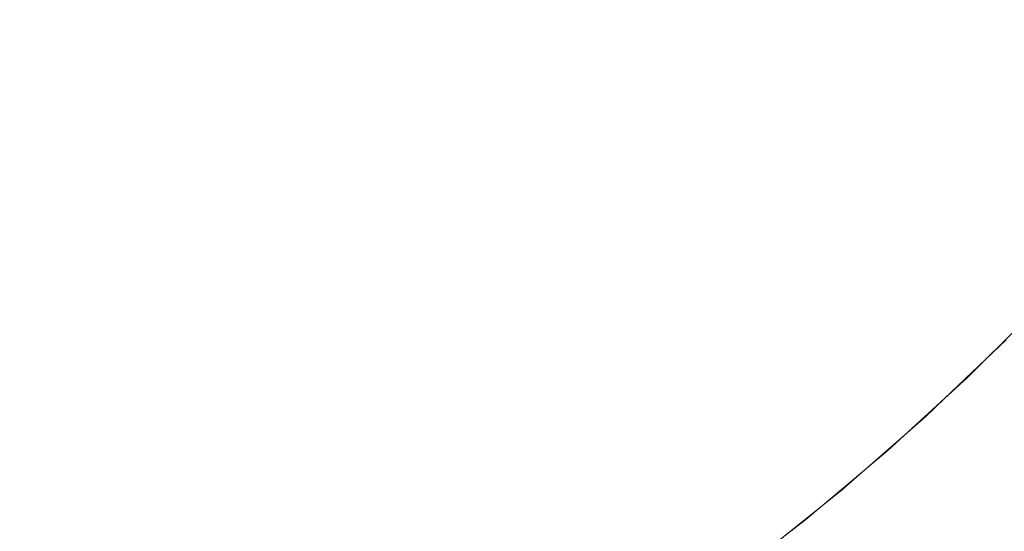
# Model space of a CAD drawing. Header units: centimetres. Extents: x -26 to 27.3, y -25.9 to -24.1.
# Tile 132 of 224: x 9.2464 to 9.3238, y -25.5164 to -25.4761. Entities that reach past the tile are written whole.
import ezdxf

# ---------------------------------------------------------------- set-up
doc = ezdxf.new("R2010")
doc.units = ezdxf.units.CM
doc.header["$LTSCALE"] = 2.54
doc.layers.add('Lucido design-1', color=7, linetype='Continuous')

# ---------------------------------------------------------------- blocks, each defined once
blk = doc.blocks.new('Gruppo-7-1')
at = {"color": 7, "linetype": 'Continuous', "lineweight": 9}
blk.add_3dface([(-25.917482, -24.159888, 1182.422727), (-25.917482, -25.759888, 1182.422727), (27.182518, -25.759888, 1182.422727), (27.182518, -24.159888, 1182.422727)], dxfattribs=at)
for points, invisible_edges in [([(9.308761, -25.470996, 1181.995888), (9.303931, -25.476253, 1181.995888), (9.301697, -25.474112, 1181.998654), (9.306437, -25.468951, 1181.998654)], 15), ([(9.319702, -25.470656, 1181.987343), (9.314877, -25.476378, 1181.987343), (9.312819, -25.474568, 1181.990447), (9.317569, -25.468934, 1181.990447)], 15), ([(9.259034, -25.473097, 1182.015772), (9.25416, -25.476242, 1182.015772), (9.252102, -25.4729, 1182.017224), (9.256836, -25.469845, 1182.017224)], 15), ([(9.266063, -25.472849, 1182.014159), (9.261194, -25.476293, 1182.014159), (9.259034, -25.473097, 1182.015772), (9.26377, -25.469748, 1182.015772)], 15), ([(9.289854, -25.47188, 1182.006162), (9.285004, -25.476335, 1182.006162), (9.282676, -25.47369, 1182.008386), (9.287416, -25.469337, 1182.008386)], 15), ([(9.299379, -25.47189, 1182.001292), (9.29452, -25.476749, 1182.001292), (9.292223, -25.474352, 1182.003796), (9.296982, -25.469593, 1182.003796)], 15), ([(9.282676, -25.47369, 1182.008386), (9.277756, -25.477838, 1182.008386), (9.275485, -25.475025, 1182.010462), (9.280288, -25.470976, 1182.010462)], 15), ([(9.310666, -25.472672, 1181.993438), (9.305764, -25.478009, 1181.993438), (9.303931, -25.476253, 1181.995888), (9.308761, -25.470996, 1181.995888)], 15), ([(9.32173, -25.472294, 1181.98413), (9.316834, -25.478101, 1181.98413), (9.314877, -25.476378, 1181.987343), (9.319702, -25.470656, 1181.987343)], 15), ([(9.275485, -25.475025, 1182.010462), (9.270514, -25.478867, 1182.010462), (9.268313, -25.47589, 1182.012388), (9.273159, -25.472145, 1182.012388)], 15), ([(9.292223, -25.474352, 1182.003796), (9.287266, -25.478905, 1182.003796), (9.285004, -25.476335, 1182.006162), (9.289854, -25.47188, 1182.006162)], 15), ([(9.301697, -25.474112, 1181.998654), (9.296742, -25.479067, 1181.998654), (9.29452, -25.476749, 1182.001292), (9.299379, -25.47189, 1182.001292)], 15), ([(9.247243, -25.475751, 1182.017224), (9.242267, -25.478394, 1182.017224), (9.240473, -25.474835, 1182.018511), (9.245299, -25.472272, 1182.018511)], 15), ([(9.25416, -25.476242, 1182.015772), (9.249157, -25.479178, 1182.015772), (9.247243, -25.475751, 1182.017224), (9.252102, -25.4729, 1182.017224)], 15), ([(9.268313, -25.47589, 1182.012388), (9.263312, -25.479427, 1182.012388), (9.261194, -25.476293, 1182.014159), (9.266063, -25.472849, 1182.014159)], 15), ([(9.312819, -25.474568, 1181.990447), (9.307835, -25.479995, 1181.990447), (9.305764, -25.478009, 1181.993438), (9.310666, -25.472672, 1181.993438)], 15), ([(9.323653, -25.473846, 1181.980816), (9.318689, -25.479733, 1181.980816), (9.316834, -25.478101, 1181.98413), (9.32173, -25.472294, 1181.98413)], 15), ([(9.261194, -25.476293, 1182.014159), (9.256183, -25.479527, 1182.014159), (9.25416, -25.476242, 1182.015772), (9.259034, -25.473097, 1182.015772)], 15), ([(9.285004, -25.476335, 1182.006162), (9.279969, -25.480579, 1182.006162), (9.277756, -25.477838, 1182.008386), (9.282676, -25.47369, 1182.008386)], 15), ([(9.29452, -25.476749, 1182.001292), (9.28946, -25.481397, 1182.001292), (9.287266, -25.478905, 1182.003796), (9.292223, -25.474352, 1182.003796)], 15), ([(9.303931, -25.476253, 1181.995888), (9.298883, -25.481301, 1181.995888), (9.296742, -25.479067, 1181.998654), (9.301697, -25.474112, 1181.998654)], 15), ([(9.325465, -25.47531, 1181.977405), (9.320437, -25.481272, 1181.977405), (9.318689, -25.479733, 1181.980816), (9.323653, -25.473846, 1181.980816)], 15), ([(9.277756, -25.477838, 1182.008386), (9.272665, -25.481774, 1182.008386), (9.270514, -25.478867, 1182.010462), (9.275485, -25.475025, 1182.010462)], 15), ([(9.314877, -25.476378, 1181.987343), (9.309814, -25.481891, 1181.987343), (9.307835, -25.479995, 1181.990447), (9.312819, -25.474568, 1181.990447)], 15), ([(9.249157, -25.479178, 1182.015772), (9.244035, -25.481899, 1182.015772), (9.242267, -25.478394, 1182.017224), (9.247243, -25.475751, 1182.017224)], 15), ([(9.270514, -25.478867, 1182.010462), (9.265386, -25.482495, 1182.010462), (9.263312, -25.479427, 1182.012388), (9.268313, -25.47589, 1182.012388)], 15), ([(9.327165, -25.476682, 1181.973903), (9.322077, -25.482716, 1181.973903), (9.320437, -25.481272, 1181.977405), (9.325465, -25.47531, 1181.977405)], 15), ([(9.256183, -25.479527, 1182.014159), (9.251039, -25.482546, 1182.014159), (9.249157, -25.479178, 1182.015772), (9.25416, -25.476242, 1182.015772)], 15), ([(9.263312, -25.479427, 1182.012388), (9.258166, -25.482748, 1182.012388), (9.256183, -25.479527, 1182.014159), (9.261194, -25.476293, 1182.014159)], 15), ([(9.287266, -25.478905, 1182.003796), (9.282121, -25.483244, 1182.003796), (9.279969, -25.480579, 1182.006162), (9.285004, -25.476335, 1182.006162)], 15), ([(9.296742, -25.479067, 1181.998654), (9.291581, -25.483807, 1181.998654), (9.28946, -25.481397, 1182.001292), (9.29452, -25.476749, 1182.001292)], 15), ([(9.305764, -25.478009, 1181.993438), (9.300639, -25.483134, 1181.993438), (9.298883, -25.481301, 1181.995888), (9.303931, -25.476253, 1181.995888)], 15), ([(9.316834, -25.478101, 1181.98413), (9.311696, -25.483695, 1181.98413), (9.309814, -25.481891, 1181.987343), (9.314877, -25.476378, 1181.987343)], 15), ([(9.328749, -25.477962, 1181.970318), (9.323606, -25.484061, 1181.970318), (9.322077, -25.482716, 1181.973903), (9.327165, -25.476682, 1181.973903)], 15), ([(9.279969, -25.480579, 1182.006162), (9.274759, -25.484607, 1182.006162), (9.272665, -25.481774, 1182.008386), (9.277756, -25.477838, 1182.008386)], 15), ([(9.307835, -25.479995, 1181.990447), (9.302625, -25.485205, 1181.990447), (9.300639, -25.483134, 1181.993438), (9.305764, -25.478009, 1181.993438)], 15), ([(9.318689, -25.479733, 1181.980816), (9.31348, -25.485405, 1181.980816), (9.311696, -25.483695, 1181.98413), (9.316834, -25.478101, 1181.98413)], 15), ([(9.330216, -25.479146, 1181.966655), (9.325022, -25.485307, 1181.966655), (9.323606, -25.484061, 1181.970318), (9.328749, -25.477962, 1181.970318)], 15), ([(9.272665, -25.481774, 1182.008386), (9.26741, -25.48549, 1182.008386), (9.265386, -25.482495, 1182.010462), (9.270514, -25.478867, 1182.010462)], 15), ([(9.28946, -25.481397, 1182.001292), (9.284206, -25.485827, 1182.001292), (9.282121, -25.483244, 1182.003796), (9.287266, -25.478905, 1182.003796)], 15), ([(9.298883, -25.481301, 1181.995888), (9.293626, -25.486131, 1181.995888), (9.291581, -25.483807, 1181.998654), (9.296742, -25.479067, 1181.998654)], 15), ([(9.251039, -25.482546, 1182.014159), (9.245771, -25.485343, 1182.014159), (9.244035, -25.481899, 1182.015772), (9.249157, -25.479178, 1182.015772)], 15), ([(9.258166, -25.482748, 1182.012388), (9.252884, -25.485848, 1182.012388), (9.251039, -25.482546, 1182.014159), (9.256183, -25.479527, 1182.014159)], 15), ([(9.265386, -25.482495, 1182.010462), (9.260107, -25.485901, 1182.010462), (9.258166, -25.482748, 1182.012388), (9.263312, -25.479427, 1182.012388)], 15), ([(9.320437, -25.481272, 1181.977405), (9.315161, -25.487017, 1181.977405), (9.31348, -25.485405, 1181.980816), (9.318689, -25.479733, 1181.980816)], 15), ([(9.282121, -25.483244, 1182.003796), (9.276796, -25.48736, 1182.003796), (9.274759, -25.484607, 1182.006162), (9.279969, -25.480579, 1182.006162)], 15), ([(9.309814, -25.481891, 1181.987343), (9.304521, -25.487184, 1181.987343), (9.302625, -25.485205, 1181.990447), (9.307835, -25.479995, 1181.990447)], 15), ([(9.291581, -25.483807, 1181.998654), (9.286223, -25.488324, 1181.998654), (9.284206, -25.485827, 1182.001292), (9.28946, -25.481397, 1182.001292)], 15), ([(9.300639, -25.483134, 1181.993438), (9.295302, -25.488036, 1181.993438), (9.293626, -25.486131, 1181.995888), (9.298883, -25.481301, 1181.995888)], 15), ([(9.322077, -25.482716, 1181.973903), (9.316739, -25.488528, 1181.973903), (9.315161, -25.487017, 1181.977405), (9.320437, -25.481272, 1181.977405)], 15), ([(9.274759, -25.484607, 1182.006162), (9.269383, -25.488409, 1182.006162), (9.26741, -25.48549, 1182.008386), (9.272665, -25.481774, 1182.008386)], 15), ([(9.311696, -25.483695, 1181.98413), (9.306325, -25.489066, 1181.98413), (9.304521, -25.487184, 1181.987343), (9.309814, -25.481891, 1181.987343)], 15), ([(9.252884, -25.485848, 1182.012388), (9.247474, -25.488721, 1182.012388), (9.245771, -25.485343, 1182.014159), (9.251039, -25.482546, 1182.014159)], 15), ([(9.260107, -25.485901, 1182.010462), (9.254689, -25.489081, 1182.010462), (9.252884, -25.485848, 1182.012388), (9.258166, -25.482748, 1182.012388)], 15), ([(9.26741, -25.48549, 1182.008386), (9.262003, -25.48898, 1182.008386), (9.260107, -25.485901, 1182.010462), (9.265386, -25.482495, 1182.010462)], 15), ([(9.323606, -25.484061, 1181.970318), (9.318209, -25.489938, 1181.970318), (9.316739, -25.488528, 1181.973903), (9.322077, -25.482716, 1181.973903)], 15), ([(9.284206, -25.485827, 1182.001292), (9.27877, -25.490029, 1182.001292), (9.276796, -25.48736, 1182.003796), (9.282121, -25.483244, 1182.003796)], 15), ([(9.302625, -25.485205, 1181.990447), (9.297198, -25.49019, 1181.990447), (9.295302, -25.488036, 1181.993438), (9.300639, -25.483134, 1181.993438)], 15), ([(9.31348, -25.485405, 1181.980816), (9.308035, -25.49085, 1181.980816), (9.306325, -25.489066, 1181.98413), (9.311696, -25.483695, 1181.98413)], 15), ([(9.293626, -25.486131, 1181.995888), (9.288168, -25.490733, 1181.995888), (9.286223, -25.488324, 1181.998654), (9.291581, -25.483807, 1181.998654)], 15), ([(9.325022, -25.485307, 1181.966655), (9.319571, -25.491242, 1181.966655), (9.318209, -25.489938, 1181.970318), (9.323606, -25.484061, 1181.970318)], 15), ([(9.276796, -25.48736, 1182.003796), (9.271301, -25.491246, 1182.003796), (9.269383, -25.488409, 1182.006162), (9.274759, -25.484607, 1182.006162)], 15), ([(9.304521, -25.487184, 1181.987343), (9.299008, -25.492247, 1181.987343), (9.297198, -25.49019, 1181.990447), (9.302625, -25.485205, 1181.990447)], 15), ([(9.326322, -25.486451, 1181.962921), (9.320821, -25.492441, 1181.962921), (9.319571, -25.491242, 1181.966655), (9.325022, -25.485307, 1181.966655)], 15), ([(9.247474, -25.488721, 1182.012388), (9.241948, -25.491362, 1182.012388), (9.24039, -25.487915, 1182.014159), (9.245771, -25.485343, 1182.014159)], 15), ([(9.254689, -25.489081, 1182.010462), (9.249141, -25.492027, 1182.010462), (9.247474, -25.488721, 1182.012388), (9.252884, -25.485848, 1182.012388)], 15), ([(9.262003, -25.48898, 1182.008386), (9.256453, -25.492237, 1182.008386), (9.254689, -25.489081, 1182.010462), (9.260107, -25.485901, 1182.010462)], 15), ([(9.269383, -25.488409, 1182.006162), (9.26385, -25.49198, 1182.006162), (9.262003, -25.48898, 1182.008386), (9.26741, -25.48549, 1182.008386)], 15), ([(9.286223, -25.488324, 1181.998654), (9.280679, -25.49261, 1181.998654), (9.27877, -25.490029, 1182.001292), (9.284206, -25.485827, 1182.001292)], 15), ([(9.315161, -25.487017, 1181.977405), (9.309646, -25.492532, 1181.977405), (9.308035, -25.49085, 1181.980816), (9.31348, -25.485405, 1181.980816)], 15), ([(9.295302, -25.488036, 1181.993438), (9.289762, -25.492707, 1181.993438), (9.288168, -25.490733, 1181.995888), (9.293626, -25.486131, 1181.995888)], 15), ([(9.327504, -25.487492, 1181.959121), (9.321958, -25.493531, 1181.959121), (9.320821, -25.492441, 1181.962921), (9.326322, -25.486451, 1181.962921)], 15), ([(9.27877, -25.490029, 1182.001292), (9.27316, -25.493997, 1182.001292), (9.271301, -25.491246, 1182.003796), (9.276796, -25.48736, 1182.003796)], 15), ([(9.306325, -25.489066, 1181.98413), (9.300731, -25.494204, 1181.98413), (9.299008, -25.492247, 1181.987343), (9.304521, -25.487184, 1181.987343)], 15), ([(9.316739, -25.488528, 1181.973903), (9.311158, -25.494109, 1181.973903), (9.309646, -25.492532, 1181.977405), (9.315161, -25.487017, 1181.977405)], 15), ([(9.328568, -25.488428, 1181.955264), (9.322981, -25.494511, 1181.955264), (9.321958, -25.493531, 1181.959121), (9.327504, -25.487492, 1181.959121)], 15), ([(9.271301, -25.491246, 1182.003796), (9.265646, -25.494896, 1182.003796), (9.26385, -25.49198, 1182.006162), (9.269383, -25.488409, 1182.006162)], 15), ([(9.288168, -25.490733, 1181.995888), (9.282519, -25.495099, 1181.995888), (9.280679, -25.49261, 1181.998654), (9.286223, -25.488324, 1181.998654)], 15), ([(9.297198, -25.49019, 1181.990447), (9.291564, -25.494939, 1181.990447), (9.289762, -25.492707, 1181.993438), (9.295302, -25.488036, 1181.993438)], 15), ([(9.32951, -25.489258, 1181.951355), (9.323887, -25.49538, 1181.951355), (9.322981, -25.494511, 1181.955264), (9.328568, -25.488428, 1181.955264)], 15), ([(9.249141, -25.492027, 1182.010462), (9.243473, -25.494736, 1182.010462), (9.241948, -25.491362, 1182.012388), (9.247474, -25.488721, 1182.012388)], 15), ([(9.256453, -25.492237, 1182.008386), (9.250769, -25.495256, 1182.008386), (9.249141, -25.492027, 1182.010462), (9.254689, -25.489081, 1182.010462)], 15), ([(9.26385, -25.49198, 1182.006162), (9.258171, -25.495313, 1182.006162), (9.256453, -25.492237, 1182.008386), (9.262003, -25.48898, 1182.008386)], 15), ([(9.308035, -25.49085, 1181.980816), (9.302363, -25.496059, 1181.980816), (9.300731, -25.494204, 1181.98413), (9.306325, -25.489066, 1181.98413)], 15), ([(9.318209, -25.489938, 1181.970318), (9.312568, -25.495579, 1181.970318), (9.311158, -25.494109, 1181.973903), (9.316739, -25.488528, 1181.973903)], 15), ([(9.319571, -25.491242, 1181.966655), (9.313872, -25.496941, 1181.966655), (9.312568, -25.495579, 1181.970318), (9.318209, -25.489938, 1181.970318)], 15), ([(9.280679, -25.49261, 1181.998654), (9.274957, -25.496656, 1181.998654), (9.27316, -25.493997, 1182.001292), (9.27877, -25.490029, 1182.001292)], 15), ([(9.289762, -25.492707, 1181.993438), (9.284028, -25.497139, 1181.993438), (9.282519, -25.495099, 1181.995888), (9.288168, -25.490733, 1181.995888)], 15), ([(9.299008, -25.492247, 1181.987343), (9.293286, -25.497072, 1181.987343), (9.291564, -25.494939, 1181.990447), (9.297198, -25.49019, 1181.990447)], 15), ([(9.27316, -25.493997, 1182.001292), (9.267386, -25.497723, 1182.001292), (9.265646, -25.494896, 1182.003796), (9.271301, -25.491246, 1182.003796)], 15), ([(9.309646, -25.492532, 1181.977405), (9.303902, -25.497808, 1181.977405), (9.302363, -25.496059, 1181.980816), (9.308035, -25.49085, 1181.980816)], 15), ([(9.320821, -25.492441, 1181.962921), (9.31507, -25.498191, 1181.962921), (9.313872, -25.496941, 1181.966655), (9.319571, -25.491242, 1181.966655)], 15), ([(9.250769, -25.495256, 1182.008386), (9.244962, -25.498031, 1182.008386), (9.243473, -25.494736, 1182.010462), (9.249141, -25.492027, 1182.010462)], 15), ([(9.258171, -25.495313, 1182.006162), (9.252355, -25.498402, 1182.006162), (9.250769, -25.495256, 1182.008386), (9.256453, -25.492237, 1182.008386)], 15), ([(9.265646, -25.494896, 1182.003796), (9.259841, -25.498302, 1182.003796), (9.258171, -25.495313, 1182.006162), (9.26385, -25.49198, 1182.006162)], 15), ([(9.300731, -25.494204, 1181.98413), (9.294924, -25.4991, 1181.98413), (9.293286, -25.497072, 1181.987343), (9.299008, -25.492247, 1181.987343)], 15), ([(9.282519, -25.495099, 1181.995888), (9.276691, -25.499221, 1181.995888), (9.274957, -25.496656, 1181.998654), (9.280679, -25.49261, 1181.998654)], 15), ([(9.291564, -25.494939, 1181.990447), (9.285734, -25.499446, 1181.990447), (9.284028, -25.497139, 1181.993438), (9.289762, -25.492707, 1181.993438)], 15), ([(9.311158, -25.494109, 1181.973903), (9.305346, -25.499448, 1181.973903), (9.303902, -25.497808, 1181.977405), (9.309646, -25.492532, 1181.977405)], 15), ([(9.321958, -25.493531, 1181.959121), (9.31616, -25.499328, 1181.959121), (9.31507, -25.498191, 1181.962921), (9.320821, -25.492441, 1181.962921)], 15), ([(9.322981, -25.494511, 1181.955264), (9.317141, -25.500351, 1181.955264), (9.31616, -25.499328, 1181.959121), (9.321958, -25.493531, 1181.959121)], 15), ([(9.274957, -25.496656, 1181.998654), (9.269069, -25.500456, 1181.998654), (9.267386, -25.497723, 1182.001292), (9.27316, -25.493997, 1182.001292)], 15), ([(9.302363, -25.496059, 1181.980816), (9.296476, -25.501023, 1181.980816), (9.294924, -25.4991, 1181.98413), (9.300731, -25.494204, 1181.98413)], 15), ([(9.312568, -25.495579, 1181.970318), (9.306691, -25.500976, 1181.970318), (9.305346, -25.499448, 1181.973903), (9.311158, -25.494109, 1181.973903)], 15), ([(9.323887, -25.49538, 1181.951355), (9.31801, -25.501257, 1181.951355), (9.317141, -25.500351, 1181.955264), (9.322981, -25.494511, 1181.955264)], 15), ([(9.252355, -25.498402, 1182.006162), (9.246413, -25.501241, 1182.006162), (9.244962, -25.498031, 1182.008386), (9.250769, -25.495256, 1182.008386)], 15), ([(9.259841, -25.498302, 1182.003796), (9.253897, -25.501459, 1182.003796), (9.252355, -25.498402, 1182.006162), (9.258171, -25.495313, 1182.006162)], 15), ([(9.267386, -25.497723, 1182.001292), (9.26146, -25.501201, 1182.001292), (9.259841, -25.498302, 1182.003796), (9.265646, -25.494896, 1182.003796)], 15), ([(9.284028, -25.497139, 1181.993438), (9.278112, -25.501323, 1181.993438), (9.276691, -25.499221, 1181.995888), (9.282519, -25.495099, 1181.995888)], 15), ([(9.293286, -25.497072, 1181.987343), (9.287364, -25.501649, 1181.987343), (9.285734, -25.499446, 1181.990447), (9.291564, -25.494939, 1181.990447)], 15), ([(9.324677, -25.496136, 1181.947402), (9.318766, -25.502047, 1181.947402), (9.31801, -25.501257, 1181.951355), (9.323887, -25.49538, 1181.951355)], 15), ([(9.303902, -25.497808, 1181.977405), (9.29794, -25.502835, 1181.977405), (9.296476, -25.501023, 1181.980816), (9.302363, -25.496059, 1181.980816)], 15), ([(9.313872, -25.496941, 1181.966655), (9.307937, -25.502392, 1181.966655), (9.306691, -25.500976, 1181.970318), (9.312568, -25.495579, 1181.970318)], 15), ([(9.325348, -25.49678, 1181.94341), (9.319409, -25.502718, 1181.94341), (9.318766, -25.502047, 1181.947402), (9.324677, -25.496136, 1181.947402)], 15), ([(9.276691, -25.499221, 1181.995888), (9.270692, -25.503092, 1181.995888), (9.269069, -25.500456, 1181.998654), (9.274957, -25.496656, 1181.998654)], 15), ([(9.31507, -25.498191, 1181.962921), (9.309081, -25.503692, 1181.962921), (9.307937, -25.502392, 1181.966655), (9.313872, -25.496941, 1181.966655)], 15), ([(9.3259, -25.497309, 1181.939388), (9.319939, -25.50327, 1181.939388), (9.319409, -25.502718, 1181.94341), (9.325348, -25.49678, 1181.94341)], 15), ([(9.269069, -25.500456, 1181.998654), (9.263026, -25.504003, 1181.998654), (9.26146, -25.501201, 1182.001292), (9.267386, -25.497723, 1182.001292)], 15), ([(9.285734, -25.499446, 1181.990447), (9.279718, -25.5037, 1181.990447), (9.278112, -25.501323, 1181.993438), (9.284028, -25.497139, 1181.993438)], 15), ([(9.294924, -25.4991, 1181.98413), (9.288915, -25.503746, 1181.98413), (9.287364, -25.501649, 1181.987343), (9.293286, -25.497072, 1181.987343)], 15), ([(9.326333, -25.497723, 1181.935341), (9.320353, -25.503703, 1181.935341), (9.319939, -25.50327, 1181.939388), (9.3259, -25.497309, 1181.939388)], 15), ([(9.326645, -25.498022, 1181.931277), (9.320652, -25.504015, 1181.931277), (9.320353, -25.503703, 1181.935341), (9.326333, -25.497723, 1181.935341)], 15), ([(9.246413, -25.501241, 1182.006162), (9.240357, -25.503825, 1182.006162), (9.239043, -25.500556, 1182.008386), (9.244962, -25.498031, 1182.008386)], 15), ([(9.253897, -25.501459, 1182.003796), (9.247824, -25.504361, 1182.003796), (9.246413, -25.501241, 1182.006162), (9.252355, -25.498402, 1182.006162)], 15), ([(9.26146, -25.501201, 1182.001292), (9.255391, -25.504424, 1182.001292), (9.253897, -25.501459, 1182.003796), (9.259841, -25.498302, 1182.003796)], 15), ([(9.305346, -25.499448, 1181.973903), (9.299312, -25.504535, 1181.973903), (9.29794, -25.502835, 1181.977405), (9.303902, -25.497808, 1181.977405)], 15), ([(9.31616, -25.499328, 1181.959121), (9.310122, -25.504874, 1181.959121), (9.309081, -25.503692, 1181.962921), (9.31507, -25.498191, 1181.962921)], 15), ([(9.326837, -25.498206, 1181.927202), (9.320836, -25.504207, 1181.927202), (9.320652, -25.504015, 1181.931277), (9.326645, -25.498022, 1181.931277)], 15), ([(9.326908, -25.498275, 1181.923272), (9.320905, -25.504278, 1181.923272), (9.320836, -25.504207, 1181.927202), (9.326837, -25.498206, 1181.927202)], 15), ([(9.325147, -25.500038, 1181.922727), (9.320906, -25.504279, 1181.922727), (9.320905, -25.504278, 1181.923272), (9.326908, -25.498275, 1181.923272)], 14), ([(9.278112, -25.501323, 1181.993438), (9.272023, -25.505253, 1181.993438), (9.270692, -25.503092, 1181.995888), (9.276691, -25.499221, 1181.995888)], 15), ([(9.296476, -25.501023, 1181.980816), (9.290384, -25.505732, 1181.980816), (9.288915, -25.503746, 1181.98413), (9.294924, -25.4991, 1181.98413)], 15), ([(9.287364, -25.501649, 1181.987343), (9.281253, -25.505971, 1181.987343), (9.279718, -25.5037, 1181.990447), (9.285734, -25.499446, 1181.990447)], 15), ([(9.306691, -25.500976, 1181.970318), (9.300592, -25.506119, 1181.970318), (9.299312, -25.504535, 1181.973903), (9.305346, -25.499448, 1181.973903)], 15), ([(9.317141, -25.500351, 1181.955264), (9.311058, -25.505938, 1181.955264), (9.310122, -25.504874, 1181.959121), (9.31616, -25.499328, 1181.959121)], 15), ([(9.320906, -25.504279, 1181.922727), (9.325147, -25.500038, 1181.922727), (9.323939, -25.501309, 1181.722727)], 10), ([(9.270692, -25.503092, 1181.995888), (9.264535, -25.506705, 1181.995888), (9.263026, -25.504003, 1181.998654), (9.269069, -25.500456, 1181.998654)], 15), ([(9.31801, -25.501257, 1181.951355), (9.311888, -25.506881, 1181.951355), (9.311058, -25.505938, 1181.955264), (9.317141, -25.500351, 1181.955264)], 15), ([(9.247824, -25.504361, 1182.003796), (9.241633, -25.507002, 1182.003796), (9.240357, -25.503825, 1182.006162), (9.246413, -25.501241, 1182.006162)], 15), ([(9.255391, -25.504424, 1182.001292), (9.249191, -25.507386, 1182.001292), (9.247824, -25.504361, 1182.003796), (9.253897, -25.501459, 1182.003796)], 15), ([(9.263026, -25.504003, 1181.998654), (9.256837, -25.50729, 1181.998654), (9.255391, -25.504424, 1182.001292), (9.26146, -25.501201, 1182.001292)], 15), ([(9.279718, -25.5037, 1181.990447), (9.273527, -25.507696, 1181.990447), (9.272023, -25.505253, 1181.993438), (9.278112, -25.501323, 1181.993438)], 15), ([(9.29794, -25.502835, 1181.977405), (9.291769, -25.507605, 1181.977405), (9.290384, -25.505732, 1181.980816), (9.296476, -25.501023, 1181.980816)], 15), ([(9.307937, -25.502392, 1181.966655), (9.301776, -25.507587, 1181.966655), (9.300592, -25.506119, 1181.970318), (9.306691, -25.500976, 1181.970318)], 15), ([(9.318766, -25.502047, 1181.947402), (9.31261, -25.507701, 1181.947402), (9.311888, -25.506881, 1181.951355), (9.31801, -25.501257, 1181.951355)], 15), ([(9.31911, -25.505932, 1181.722727), (9.323939, -25.501309, 1181.722727), (9.323953, -25.501323, 1181.720755), (9.317649, -25.507358, 1181.720755)], 14), ([(9.324065, -25.501435, 1181.716767), (9.317756, -25.507475, 1181.716767), (9.317649, -25.507358, 1181.720755), (9.323953, -25.501323, 1181.720755)], 15), ([(9.32429, -25.50166, 1181.712782), (9.317971, -25.507709, 1181.712782), (9.317756, -25.507475, 1181.716767), (9.324065, -25.501435, 1181.716767)], 15), ([(9.323939, -25.501309, 1181.722727), (9.31911, -25.505932, 1181.722727), (9.320906, -25.504279, 1181.922727)], 10), ([(9.288915, -25.503746, 1181.98413), (9.282713, -25.508132, 1181.98413), (9.281253, -25.505971, 1181.987343), (9.287364, -25.501649, 1181.987343)], 15), ([(9.319409, -25.502718, 1181.94341), (9.313224, -25.508399, 1181.94341), (9.31261, -25.507701, 1181.947402), (9.318766, -25.502047, 1181.947402)], 15), ([(9.324628, -25.501998, 1181.708808), (9.318294, -25.508061, 1181.708808), (9.317971, -25.507709, 1181.712782), (9.32429, -25.50166, 1181.712782)], 15), ([(9.325078, -25.502448, 1181.704851), (9.318724, -25.508531, 1181.704851), (9.318294, -25.508061, 1181.708808), (9.324628, -25.501998, 1181.708808)], 15), ([(9.272023, -25.505253, 1181.993438), (9.265773, -25.508921, 1181.993438), (9.264535, -25.506705, 1181.995888), (9.270692, -25.503092, 1181.995888)], 15), ([(9.299312, -25.504535, 1181.973903), (9.293068, -25.509361, 1181.973903), (9.291769, -25.507605, 1181.977405), (9.29794, -25.502835, 1181.977405)], 15), ([(9.309081, -25.503692, 1181.962921), (9.302864, -25.508934, 1181.962921), (9.301776, -25.507587, 1181.966655), (9.307937, -25.502392, 1181.966655)], 15), ([(9.319939, -25.50327, 1181.939388), (9.313729, -25.508973, 1181.939388), (9.313224, -25.508399, 1181.94341), (9.319409, -25.502718, 1181.94341)], 15), ([(9.325642, -25.503012, 1181.700917), (9.319262, -25.509118, 1181.700917), (9.318724, -25.508531, 1181.704851), (9.325078, -25.502448, 1181.704851)], 15), ([(9.326317, -25.503687, 1181.697014), (9.319908, -25.509823, 1181.697014), (9.319262, -25.509118, 1181.700917), (9.325642, -25.503012, 1181.700917)], 15), ([(9.281253, -25.505971, 1181.987343), (9.274964, -25.51003, 1181.987343), (9.273527, -25.507696, 1181.990447), (9.279718, -25.5037, 1181.990447)], 15), ([(9.290384, -25.505732, 1181.980816), (9.284097, -25.510178, 1181.980816), (9.282713, -25.508132, 1181.98413), (9.288915, -25.503746, 1181.98413)], 15), ([(9.310122, -25.504874, 1181.959121), (9.303854, -25.510159, 1181.959121), (9.302864, -25.508934, 1181.962921), (9.309081, -25.503692, 1181.962921)], 15), ([(9.320353, -25.503703, 1181.935341), (9.314125, -25.509423, 1181.935341), (9.313729, -25.508973, 1181.939388), (9.319939, -25.50327, 1181.939388)], 15), ([(9.320652, -25.504015, 1181.931277), (9.314411, -25.509748, 1181.931277), (9.314125, -25.509423, 1181.935341), (9.320353, -25.503703, 1181.935341)], 15), ([(9.327104, -25.504474, 1181.693147), (9.320659, -25.510643, 1181.693147), (9.319908, -25.509823, 1181.697014), (9.326317, -25.503687, 1181.697014)], 15), ([(9.249191, -25.507386, 1182.001292), (9.242871, -25.510083, 1182.001292), (9.241633, -25.507002, 1182.003796), (9.247824, -25.504361, 1182.003796)], 15), ([(9.256837, -25.50729, 1181.998654), (9.250514, -25.510312, 1181.998654), (9.249191, -25.507386, 1182.001292), (9.255391, -25.504424, 1182.001292)], 15), ([(9.264535, -25.506705, 1181.995888), (9.25823, -25.510054, 1181.995888), (9.256837, -25.50729, 1181.998654), (9.263026, -25.504003, 1181.998654)], 15), ([(9.300592, -25.506119, 1181.970318), (9.294279, -25.510999, 1181.970318), (9.293068, -25.509361, 1181.973903), (9.299312, -25.504535, 1181.973903)], 15), ([(9.320836, -25.504207, 1181.927202), (9.314587, -25.509947, 1181.927202), (9.314411, -25.509748, 1181.931277), (9.320652, -25.504015, 1181.931277)], 15), ([(9.320905, -25.504278, 1181.923272), (9.314652, -25.510021, 1181.923272), (9.314587, -25.509947, 1181.927202), (9.320836, -25.504207, 1181.927202)], 15), ([(9.319109, -25.50593, 1181.922727), (9.314653, -25.510022, 1181.922727), (9.314652, -25.510021, 1181.923272), (9.320905, -25.504278, 1181.923272)], 14), ([(9.320905, -25.504278, 1181.923272), (9.320906, -25.504279, 1181.922727), (9.319109, -25.50593, 1181.922727)], 9), ([(9.31911, -25.505932, 1181.722727), (9.319109, -25.50593, 1181.922727), (9.320906, -25.504279, 1181.922727)], 9), ([(9.328001, -25.505371, 1181.689324), (9.321516, -25.511578, 1181.689324), (9.320659, -25.510643, 1181.693147), (9.327104, -25.504474, 1181.693147)], 15), ([(9.273527, -25.507696, 1181.990447), (9.267172, -25.511426, 1181.990447), (9.265773, -25.508921, 1181.993438), (9.272023, -25.505253, 1181.993438)], 15), ([(9.311058, -25.505938, 1181.955264), (9.304744, -25.511262, 1181.955264), (9.303854, -25.510159, 1181.959121), (9.310122, -25.504874, 1181.959121)], 15), ([(9.329007, -25.506377, 1181.68555), (9.322478, -25.512628, 1181.68555), (9.321516, -25.511578, 1181.689324), (9.328001, -25.505371, 1181.689324)], 15), ([(9.282713, -25.508132, 1181.98413), (9.276331, -25.51225, 1181.98413), (9.274964, -25.51003, 1181.987343), (9.281253, -25.505971, 1181.987343)], 15), ([(9.291769, -25.507605, 1181.977405), (9.285401, -25.512108, 1181.977405), (9.284097, -25.510178, 1181.980816), (9.290384, -25.505732, 1181.980816)], 15), ([(9.301776, -25.507587, 1181.966655), (9.2954, -25.512515, 1181.966655), (9.294279, -25.510999, 1181.970318), (9.300592, -25.506119, 1181.970318)], 15), ([(9.311888, -25.506881, 1181.951355), (9.305533, -25.512239, 1181.951355), (9.304744, -25.511262, 1181.955264), (9.311058, -25.505938, 1181.955264)], 15), ([(9.314653, -25.510022, 1181.922727), (9.319109, -25.50593, 1181.922727), (9.317636, -25.507343, 1181.722727)], 10), ([(9.319109, -25.50593, 1181.922727), (9.31911, -25.505932, 1181.722727), (9.317636, -25.507343, 1181.722727)], 9), ([(9.317649, -25.507358, 1181.720755), (9.317636, -25.507343, 1181.722727), (9.31911, -25.505932, 1181.722727)], 9), ([(9.265773, -25.508921, 1181.993438), (9.259373, -25.51232, 1181.993438), (9.25823, -25.510054, 1181.995888), (9.264535, -25.506705, 1181.995888)], 15), ([(9.31261, -25.507701, 1181.947402), (9.306219, -25.513089, 1181.947402), (9.305533, -25.512239, 1181.951355), (9.311888, -25.506881, 1181.951355)], 15), ([(9.330122, -25.507492, 1181.681833), (9.323543, -25.51379, 1181.681833), (9.322478, -25.512628, 1181.68555), (9.329007, -25.506377, 1181.68555)], 15), ([(9.250514, -25.510312, 1181.998654), (9.244068, -25.513062, 1181.998654), (9.242871, -25.510083, 1182.001292), (9.249191, -25.507386, 1182.001292)], 15), ([(9.25823, -25.510054, 1181.995888), (9.251789, -25.513132, 1181.995888), (9.250514, -25.510312, 1181.998654), (9.256837, -25.50729, 1181.998654)], 15), ([(9.274964, -25.51003, 1181.987343), (9.268509, -25.513818, 1181.987343), (9.267172, -25.511426, 1181.990447), (9.273527, -25.507696, 1181.990447)], 15), ([(9.293068, -25.509361, 1181.973903), (9.286624, -25.513919, 1181.973903), (9.285401, -25.512108, 1181.977405), (9.291769, -25.507605, 1181.977405)], 15), ([(9.302864, -25.508934, 1181.962921), (9.29643, -25.513907, 1181.962921), (9.2954, -25.512515, 1181.966655), (9.301776, -25.507587, 1181.966655)], 15), ([(9.313224, -25.508399, 1181.94341), (9.306804, -25.513813, 1181.94341), (9.306219, -25.513089, 1181.947402), (9.31261, -25.507701, 1181.947402)], 15), ([(9.312833, -25.511555, 1181.722727), (9.317636, -25.507343, 1181.722727), (9.317649, -25.507358, 1181.720755), (9.311088, -25.513112, 1181.720755)], 14), ([(9.317756, -25.507475, 1181.716767), (9.31119, -25.513233, 1181.716767), (9.311088, -25.513112, 1181.720755), (9.317649, -25.507358, 1181.720755)], 15), ([(9.317971, -25.507709, 1181.712782), (9.311394, -25.513477, 1181.712782), (9.31119, -25.513233, 1181.716767), (9.317756, -25.507475, 1181.716767)], 15), ([(9.318294, -25.508061, 1181.708808), (9.311701, -25.513843, 1181.708808), (9.311394, -25.513477, 1181.712782), (9.317971, -25.507709, 1181.712782)], 15), ([(9.317636, -25.507343, 1181.722727), (9.312833, -25.511555, 1181.722727), (9.314653, -25.510022, 1181.922727)], 10), ([(9.331343, -25.508713, 1181.678179), (9.32471, -25.515063, 1181.678179), (9.323543, -25.51379, 1181.681833), (9.330122, -25.507492, 1181.681833)], 15), ([(9.284097, -25.510178, 1181.980816), (9.277627, -25.514354, 1181.980816), (9.276331, -25.51225, 1181.98413), (9.282713, -25.508132, 1181.98413)], 15), ([(9.313729, -25.508973, 1181.939388), (9.307284, -25.514408, 1181.939388), (9.306804, -25.513813, 1181.94341), (9.313224, -25.508399, 1181.94341)], 15), ([(9.318724, -25.508531, 1181.704851), (9.312111, -25.514331, 1181.704851), (9.311701, -25.513843, 1181.708808), (9.318294, -25.508061, 1181.708808)], 15), ([(9.319262, -25.509118, 1181.700917), (9.312623, -25.514941, 1181.700917), (9.312111, -25.514331, 1181.704851), (9.318724, -25.508531, 1181.704851)], 15), ([(9.267172, -25.511426, 1181.990447), (9.260664, -25.514882, 1181.990447), (9.259373, -25.51232, 1181.993438), (9.265773, -25.508921, 1181.993438)], 15), ([(9.303854, -25.510159, 1181.959121), (9.297367, -25.515174, 1181.959121), (9.29643, -25.513907, 1181.962921), (9.302864, -25.508934, 1181.962921)], 15), ([(9.314125, -25.509423, 1181.935341), (9.30766, -25.514874, 1181.935341), (9.307284, -25.514408, 1181.939388), (9.313729, -25.508973, 1181.939388)], 15), ([(9.319908, -25.509823, 1181.697014), (9.313237, -25.515673, 1181.697014), (9.312623, -25.514941, 1181.700917), (9.319262, -25.509118, 1181.700917)], 15), ([(9.259373, -25.51232, 1181.993438), (9.252834, -25.515444, 1181.993438), (9.251789, -25.513132, 1181.995888), (9.25823, -25.510054, 1181.995888)], 15), ([(9.276331, -25.51225, 1181.98413), (9.26978, -25.516095, 1181.98413), (9.268509, -25.513818, 1181.987343), (9.274964, -25.51003, 1181.987343)], 15), ([(9.294279, -25.510999, 1181.970318), (9.287765, -25.515606, 1181.970318), (9.286624, -25.513919, 1181.973903), (9.293068, -25.509361, 1181.973903)], 15), ([(9.314411, -25.509748, 1181.931277), (9.307932, -25.51521, 1181.931277), (9.30766, -25.514874, 1181.935341), (9.314125, -25.509423, 1181.935341)], 15), ([(9.314587, -25.509947, 1181.927202), (9.308099, -25.515417, 1181.927202), (9.307932, -25.51521, 1181.931277), (9.314411, -25.509748, 1181.931277)], 15), ([(9.314652, -25.510021, 1181.923272), (9.308161, -25.515494, 1181.923272), (9.308099, -25.515417, 1181.927202), (9.314587, -25.509947, 1181.927202)], 15), ([(9.312835, -25.511555, 1181.922727), (9.308162, -25.515495, 1181.922727), (9.308161, -25.515494, 1181.923272), (9.314652, -25.510021, 1181.923272)], 14), ([(9.312833, -25.511555, 1181.722727), (9.312835, -25.511555, 1181.922727), (9.314653, -25.510022, 1181.922727)], 9), ([(9.314652, -25.510021, 1181.923272), (9.314653, -25.510022, 1181.922727), (9.312835, -25.511555, 1181.922727)], 9), ([(9.320659, -25.510643, 1181.693147), (9.313952, -25.516525, 1181.693147), (9.313237, -25.515673, 1181.697014), (9.319908, -25.509823, 1181.697014)], 15), ([(9.251789, -25.513132, 1181.995888), (9.245222, -25.515934, 1181.995888), (9.244068, -25.513062, 1181.998654), (9.250514, -25.510312, 1181.998654)], 15), ([(9.285401, -25.512108, 1181.977405), (9.278848, -25.516338, 1181.977405), (9.277627, -25.514354, 1181.980816), (9.284097, -25.510178, 1181.980816)], 15), ([(9.304744, -25.511262, 1181.955264), (9.298209, -25.516313, 1181.955264), (9.297367, -25.515174, 1181.959121), (9.303854, -25.510159, 1181.959121)], 15), ([(9.321516, -25.511578, 1181.689324), (9.314768, -25.517497, 1181.689324), (9.313952, -25.516525, 1181.693147), (9.320659, -25.510643, 1181.693147)], 15), ([(9.268509, -25.513818, 1181.987343), (9.261898, -25.517329, 1181.987343), (9.260664, -25.514882, 1181.990447), (9.267172, -25.511426, 1181.990447)], 15), ([(9.2954, -25.512515, 1181.966655), (9.288821, -25.517168, 1181.966655), (9.287765, -25.515606, 1181.970318), (9.294279, -25.510999, 1181.970318)], 15), ([(9.305533, -25.512239, 1181.951355), (9.298956, -25.517322, 1181.951355), (9.298209, -25.516313, 1181.955264), (9.304744, -25.511262, 1181.955264)], 15), ([(9.308162, -25.515495, 1181.922727), (9.312835, -25.511555, 1181.922727), (9.311075, -25.513097, 1181.722727)], 10), ([(9.311088, -25.513112, 1181.720755), (9.311075, -25.513097, 1181.722727), (9.312833, -25.511555, 1181.722727)], 9), ([(9.312835, -25.511555, 1181.922727), (9.312833, -25.511555, 1181.722727), (9.311075, -25.513097, 1181.722727)], 9), ([(9.322478, -25.512628, 1181.68555), (9.315683, -25.518587, 1181.68555), (9.314768, -25.517497, 1181.689324), (9.321516, -25.511578, 1181.689324)], 15), ([(9.260664, -25.514882, 1181.990447), (9.254016, -25.518059, 1181.990447), (9.252834, -25.515444, 1181.993438), (9.259373, -25.51232, 1181.993438)], 15), ([(9.277627, -25.514354, 1181.980816), (9.270985, -25.518252, 1181.980816), (9.26978, -25.516095, 1181.98413), (9.276331, -25.51225, 1181.98413)], 15), ([(9.286624, -25.513919, 1181.973903), (9.279993, -25.518198, 1181.973903), (9.278848, -25.516338, 1181.977405), (9.285401, -25.512108, 1181.977405)], 15), ([(9.306219, -25.513089, 1181.947402), (9.299606, -25.518201, 1181.947402), (9.298956, -25.517322, 1181.951355), (9.305533, -25.512239, 1181.951355)], 15), ([(9.252834, -25.515444, 1181.993438), (9.246169, -25.518289, 1181.993438), (9.245222, -25.515934, 1181.995888), (9.251789, -25.513132, 1181.995888)], 15), ([(9.29643, -25.513907, 1181.962921), (9.289791, -25.518603, 1181.962921), (9.288821, -25.517168, 1181.966655), (9.2954, -25.512515, 1181.966655)], 15), ([(9.306804, -25.513813, 1181.94341), (9.300159, -25.518949, 1181.94341), (9.299606, -25.518201, 1181.947402), (9.306219, -25.513089, 1181.947402)], 15), ([(9.306332, -25.516904, 1181.722727), (9.311075, -25.513097, 1181.722727), (9.311088, -25.513112, 1181.720755), (9.304282, -25.518574, 1181.720755)], 14), ([(9.31119, -25.513233, 1181.716767), (9.304378, -25.5187, 1181.716767), (9.304282, -25.518574, 1181.720755), (9.311088, -25.513112, 1181.720755)], 15), ([(9.311075, -25.513097, 1181.722727), (9.306332, -25.516904, 1181.722727), (9.308162, -25.515495, 1181.922727)], 10), ([(9.323543, -25.51379, 1181.681833), (9.316696, -25.519795, 1181.681833), (9.315683, -25.518587, 1181.68555), (9.322478, -25.512628, 1181.68555)], 15), ([(9.26978, -25.516095, 1181.98413), (9.263072, -25.519658, 1181.98413), (9.261898, -25.517329, 1181.987343), (9.268509, -25.513818, 1181.987343)], 15), ([(9.287765, -25.515606, 1181.970318), (9.281061, -25.519932, 1181.970318), (9.279993, -25.518198, 1181.973903), (9.286624, -25.513919, 1181.973903)], 15), ([(9.297367, -25.515174, 1181.959121), (9.290673, -25.519908, 1181.959121), (9.289791, -25.518603, 1181.962921), (9.29643, -25.513907, 1181.962921)], 15), ([(9.307284, -25.514408, 1181.939388), (9.300613, -25.519564, 1181.939388), (9.300159, -25.518949, 1181.94341), (9.306804, -25.513813, 1181.94341)], 15), ([(9.311394, -25.513477, 1181.712782), (9.304572, -25.518952, 1181.712782), (9.304378, -25.5187, 1181.716767), (9.31119, -25.513233, 1181.716767)], 15), ([(9.311701, -25.513843, 1181.708808), (9.304863, -25.519331, 1181.708808), (9.304572, -25.518952, 1181.712782), (9.311394, -25.513477, 1181.712782)], 15), ([(9.312111, -25.514331, 1181.704851), (9.305251, -25.519837, 1181.704851), (9.304863, -25.519331, 1181.708808), (9.311701, -25.513843, 1181.708808)], 15), ([(9.32471, -25.515063, 1181.678179), (9.317806, -25.521118, 1181.678179), (9.316696, -25.519795, 1181.681833), (9.323543, -25.51379, 1181.681833)], 15), ([(9.278848, -25.516338, 1181.977405), (9.272121, -25.520285, 1181.977405), (9.270985, -25.518252, 1181.980816), (9.277627, -25.514354, 1181.980816)], 15), ([(9.30766, -25.514874, 1181.935341), (9.30097, -25.520045, 1181.935341), (9.300613, -25.519564, 1181.939388), (9.307284, -25.514408, 1181.939388)], 15), ([(9.312623, -25.514941, 1181.700917), (9.305736, -25.520469, 1181.700917), (9.305251, -25.519837, 1181.704851), (9.312111, -25.514331, 1181.704851)], 15), ([(9.254016, -25.518059, 1181.990447), (9.247238, -25.520951, 1181.990447), (9.246169, -25.518289, 1181.993438), (9.252834, -25.515444, 1181.993438)], 15), ([(9.261898, -25.517329, 1181.987343), (9.255145, -25.520556, 1181.987343), (9.254016, -25.518059, 1181.990447), (9.260664, -25.514882, 1181.990447)], 15), ([(9.298209, -25.516313, 1181.955264), (9.291466, -25.521082, 1181.955264), (9.290673, -25.519908, 1181.959121), (9.297367, -25.515174, 1181.959121)], 15), ([(9.307932, -25.51521, 1181.931277), (9.301227, -25.520393, 1181.931277), (9.30097, -25.520045, 1181.935341), (9.30766, -25.514874, 1181.935341)], 15), ([(9.308099, -25.515417, 1181.927202), (9.301385, -25.520607, 1181.927202), (9.301227, -25.520393, 1181.931277), (9.307932, -25.51521, 1181.931277)], 15), ([(9.308161, -25.515494, 1181.923272), (9.301444, -25.520686, 1181.923272), (9.301385, -25.520607, 1181.927202), (9.308099, -25.515417, 1181.927202)], 15), ([(9.306336, -25.516907, 1181.922727), (9.301445, -25.520687, 1181.922727), (9.301444, -25.520686, 1181.923272), (9.308161, -25.515494, 1181.923272)], 14), ([(9.313237, -25.515673, 1181.697014), (9.306317, -25.521226, 1181.697014), (9.305736, -25.520469, 1181.700917), (9.312623, -25.514941, 1181.700917)], 15), ([(9.306332, -25.516904, 1181.722727), (9.306336, -25.516907, 1181.922727), (9.308162, -25.515495, 1181.922727)], 9), ([(9.308161, -25.515494, 1181.923272), (9.308162, -25.515495, 1181.922727), (9.306336, -25.516907, 1181.922727)], 9), ([(9.325977, -25.516446, 1181.674593), (9.319012, -25.522555, 1181.674593), (9.317806, -25.521118, 1181.678179), (9.32471, -25.515063, 1181.678179)], 15), ([(9.270985, -25.518252, 1181.980816), (9.264184, -25.521863, 1181.980816), (9.263072, -25.519658, 1181.98413), (9.26978, -25.516095, 1181.98413)], 15), ([(9.288821, -25.517168, 1181.966655), (9.28205, -25.521538, 1181.966655), (9.281061, -25.519932, 1181.970318), (9.287765, -25.515606, 1181.970318)], 15), ([(9.298956, -25.517322, 1181.951355), (9.292169, -25.522122, 1181.951355), (9.291466, -25.521082, 1181.955264), (9.298209, -25.516313, 1181.955264)], 15), ([(9.313952, -25.516525, 1181.693147), (9.306994, -25.522109, 1181.693147), (9.306317, -25.521226, 1181.697014), (9.313237, -25.515673, 1181.697014)], 15), ([(9.279993, -25.518198, 1181.973903), (9.273187, -25.522192, 1181.973903), (9.272121, -25.520285, 1181.977405), (9.278848, -25.516338, 1181.977405)], 15)]:
    blk.add_3dface(points, dxfattribs=dict(at, invisible_edges=invisible_edges))

msp = doc.modelspace()

# ---------------------------------------------------------------- block references
at = {"layer": 'Lucido design-1', "color": 7}
msp.add_blockref('Gruppo-7-1', (0, 0), dxfattribs=at)

doc.saveas('drawing.dxf')
